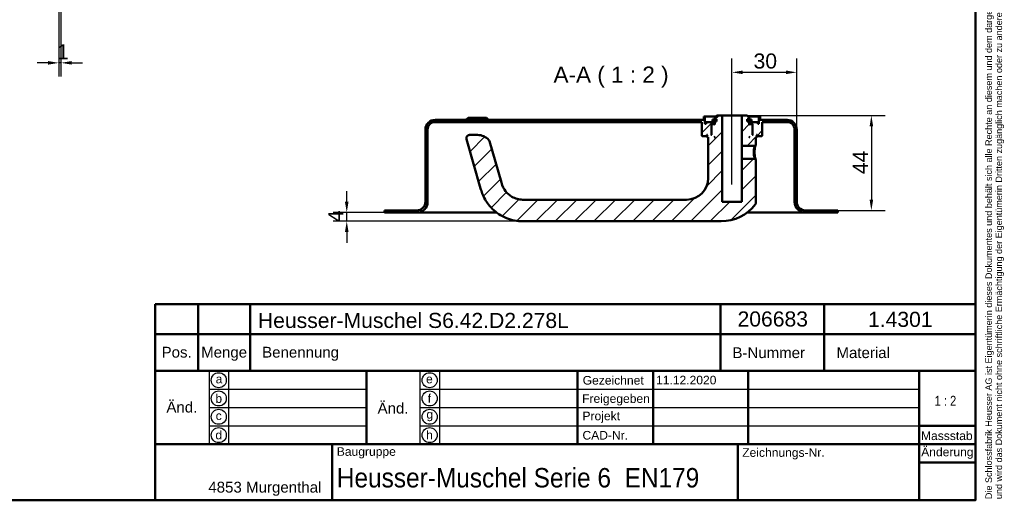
# Model space of a CAD drawing. Header units: millimetres. Extents: x 20 to 833, y 20 to 574.
# Tile 3 of 4: x 377 to 833, y 20 to 243. Entities that reach past the tile are written whole.
import ezdxf
from ezdxf.enums import TextEntityAlignment as Align

# ---------------------------------------------------------------- set-up
doc = ezdxf.new("R2010")
doc.units = ezdxf.units.MM
doc.header["$LTSCALE"] = 2
for name, color, linetype, lineweight in [('Bemaßungen(DIN)', 7, 'Continuous', 25), ('Mittellinie(DIN)', 7, 'Continuous', 25), ('Sichtbare Kanten(DIN)', 7, 'Continuous', 50), ('Skizziergeometrie(DIN)', 7, 'Continuous', 50), ('Skizzierlinie(DIN)', 7, 'Continuous', 25), ('Symbole(DIN)', 7, 'Continuous', 25)]:
    doc.layers.add(name, color=color, linetype=linetype, lineweight=lineweight)
doc.layers.add('Schraffur', color=179, linetype='Continuous', lineweight=9, true_color=0x1e1e47)
doc.styles.add('Aktuell-DIN', font='arial.ttf')
doc.styles.add('Aktuell-DINGroßer Text', font='arial.ttf')
doc.styles.add('STANDARD-DIN~0', font='arial.ttf')
doc.styles.add('Textstil10', font='arial.ttf')
doc.styles.add('Textstil41', font='arial.ttf', dxfattribs={"width": 0.8})
doc.styles.add('Textstil83', font='arial.ttf', dxfattribs={"width": 0.8})
doc.dimstyles.new('CAD-LAN', dxfattribs={"dimscale": 2, "dimtxt": 3.5, "dimasz": 2.5, "dimexe": 3.175, "dimexo": 0, "dimgap": 0.8, "dimtad": 1, "dimrnd": 1e-08, "dimtxsty": 'STANDARD-DIN~0', "dimcen": 0.09, "dimdle": 10, "dimclrd": 250, "dimclre": 250, "dimclrt": 250, "dimadec": 0, "dimazin": 2, "dimtfac": 1, "dimtmove": 0, "dimatfit": 3, "dimfxl": 1, "dimtolj": 1, "dimtzin": 0, "dimlwd": 25, "dimlwe": 25, "dimarcsym": 0})

# ---------------------------------------------------------------- blocks, each defined once
blk = doc.blocks.new('Ränder Standardrahmen')
at = {"layer": 'Skizziergeometrie(DIN)', "flags": 128}
blk.add_lwpolyline([(10, 10), (10, 287), (410, 287), (410, 10), (10, 10)], dxfattribs=at)
blk = doc.blocks.new('Schriftfelder Heusser')
at = {"layer": 'Skizziergeometrie(DIN)'}
for p, q in [((101, 229.92), (101, 236.92)), ((101, 236.92), (291, 236.92)), ((111, 229.92), (111, 236.92)), ((123, 229.92), (123, 236.92)), ((232, 229.92), (232, 236.92)), ((256, 229.92), (256, 236.92)), ((291, 236.92), (291, 229.92)), ((101, 191.42), (101, 229.92)), ((101, 229.92), (291, 229.92)), ((111, 229.92), (111, 221.42)), ((123, 229.92), (123, 221.42)), ((232, 229.92), (232, 221.42)), ((256, 229.92), (256, 221.42)), ((291, 229.92), (291, 191.42)), ((101, 221.42), (291, 221.42)), ((150, 221.42), (150, 204.42)), ((198.85, 221.42), (198.85, 204.42)), ((216.35, 221.42), (216.35, 204.42)), ((238.35, 221.42), (238.35, 204.42)), ((278, 221.42), (278, 191.42)), ((278, 208.67), (291, 208.67)), ((101, 204.42), (291, 204.42)), ((142, 204.42), (142, 191.42)), ((236, 204.42), (236, 191.42)), ((278, 200.17), (291, 200.17)), ((291, 191.42), (101, 191.42))]:
    blk.add_line(p, q, dxfattribs=at)
at = {"layer": 'Skizzierlinie(DIN)'}
for p, q in [((113.5, 221.42), (113.5, 204.42)), ((118, 221.42), (118, 204.42)), ((162.35, 221.42), (162.35, 204.42)), ((166.85, 221.42), (166.85, 204.42)), ((113.5, 217.17), (150, 217.17)), ((162.35, 217.17), (278, 217.17)), ((113.5, 212.92), (150, 212.92)), ((162.35, 212.92), (278, 212.92)), ((113.5, 208.67), (150, 208.67)), ((162.35, 208.67), (278, 208.67))]:
    blk.add_line(p, q, dxfattribs=at)
for centre in [(115.75, 219.25), (164.6, 219.25), (115.75, 215.04), (164.6, 215.04), (115.75, 210.79), (164.6, 210.79), (115.75, 206.54), (164.6, 206.54)]:
    blk.add_circle(centre, 1.75, dxfattribs=at)
at = {"layer": 'Symbole(DIN)', "color": 7, "insert": (293.33, 191.7), "char_height": 1.5, "width": 182.3003, "attachment_point": 1, "rotation": 90, "line_spacing_factor": 0.944221, "style": 'Aktuell-DIN'}
blk.add_mtext('\\fArial|b0|i0;\\H1.5000;Die Schlossfabrik Heusser AG ist Eigentümerin dieses Dokumentes und behält sich alle Rechte an diesem und dem dargestellten Gegenstand vor. Der Empfänger anerkennt diese Rechte\\Pund wird das Dokument nicht ohne schriftliche Ermächtigung der Eigentümerin Dritten zugänglich machen oder zu anderen Zwecken verwenden, zu dem es ihm übergeben worden ist.\\P ', dxfattribs=at)
at = {"layer": 'Symbole(DIN)', "color": 179, "true_color": 0x262659, "style": 'Aktuell-DIN'}
for s, insert, char_height, attachment_point in [('Pos.', (106, 227), 2.489, 2), ('Menge', (117, 227), 2.489, 2), ('Benennung', (125.81, 225.38), 2.489, 4), ('B-Nummer', (234.74, 225.62), 2.489, 4), ('Material', (265.02, 225.62), 2.489, 5), ('\\fArial|b0|i0;a', (115.81, 219.53), 2, 5), ('\\fArial|b0|i0;e', (164.54, 219.53), 2, 5), ('\\fArial|b0|i0;Gezeichnet', (200.05, 219.23), 2, 4), ('\\fArial|b0|i0;b', (115.75, 215), 2, 5), ('\\fArial|b0|i0;f', (164.55, 215.06), 2, 5), ('\\fArial|b0|i0;Freigegeben', (199.92, 216), 2, 1), ('\\fArial|b0|i0;Projekt', (200, 211.98), 2, 1), ('\\fArial|b0|i0;c', (115.75, 211.01), 2, 5), ('\\fArial|b0|i0;g', (164.63, 211.05), 2, 5), ('\\fArial|b0|i0;d', (115.76, 206.55), 2, 5), ('\\fArial|b0|i0;h', (164.55, 206.57), 2, 5), ('\\fArial|b0|i0;CAD-Nr.', (200, 207.5), 2, 1), ('\\fArial|b0|i0;\\H2.0000;Massstab', (284.39, 206.37), 2, 5), ('\\fArial|b0|i0;\\H2.0000;Baugruppe', (143.1, 203.73), 2, 1), ('\\fArial|b0|i0;Zeichnungs-Nr.', (237, 203.5), 2, 1), ('\\fArial|b0|i0;\\H2.5000;4853 Murgenthal', (113.33, 192.46), 2.5, 7)]:
    blk.add_mtext(s, dxfattribs=dict(at, insert=insert, char_height=char_height, attachment_point=attachment_point))
at = {"layer": 'Symbole(DIN)', "color": 179, "true_color": 0x262659, "attachment_point": 5, "style": 'Aktuell-DIN'}
for s, insert, char_height, width in [('Änd.', (107.21, 213), 2.489, 12.3494), ('Änd.', (156.12, 212.76), 2.489, 12.3494), ('\\fArial|b0|i0;Änderung', (284.51, 202.33), 2, 12.1143)]:
    blk.add_mtext(s, dxfattribs=dict(at, insert=insert, char_height=char_height, width=width))
at = {"layer": 'Symbole(DIN)', "color": 7, "insert": (143.1, 196.62), "char_height": 4.5, "width": 90.18, "attachment_point": 4, "style": 'Aktuell-DIN'}
blk.add_mtext('\\fArial|b0|i0;\\W0.90;\\H4.5000;Heusser-Muschel Serie 6  EN179', dxfattribs=at)
at = {"layer": 'Symbole(DIN)', "color": 179, "true_color": 0x262659, "style": 'Textstil10'}
blk.add_attdef('ERSTELLUNGSDATUM_001', (217.04, 218.29), '', height=2, dxfattribs=at)
at = {"layer": 'Symbole(DIN)', "color": 179, "true_color": 0x262659}
for tag, height, style, p in [('AUTOR', 2.49, 'Aktuell-DIN', (240.03, 219.26)), ('KONTROLLDATUM', 2, 'Textstil10', (217.42, 215.04)), ('KONTROLLIERT_VON', 2, 'Textstil10', (239.98, 215.05))]:
    blk.add_attdef(tag, text='', height=height, dxfattribs=dict(at, style=style)).set_placement(p, align=Align.MIDDLE_LEFT)
at = {"layer": 'Symbole(DIN)', "color": 7, "style": 'Textstil83', "width": 0.8}
blk.add_attdef('Anfänglicher_Ansichtsmaßstab_001', (281.57, 213.34), '', height=2.3, dxfattribs=at)
at = {"layer": 'Symbole(DIN)', "color": 179, "true_color": 0x262659, "style": 'Textstil10'}
blk.add_attdef('PROJEKT', text='', height=2, dxfattribs=at).set_placement((217.77, 209.72), align=Align.BOTTOM_LEFT)
at = {"layer": 'Symbole(DIN)', "color": 7, "style": 'Textstil41', "width": 0.8}
blk.add_attdef('STATUS', text='', height=5, dxfattribs=at).set_placement((284.53, 195.86), align=Align.MIDDLE_CENTER)
blk = doc.blocks.new('*D18')
at = {"layer": 'Bemaßungen(DIN)', "color": 250, "linetype": 'Continuous', "lineweight": 25, "true_color": 0x3f3f3f, "transparency": 16777216}
for p, q in [((395.42, 248.38), (395.42, 216.47)), ((396.42, 248.38), (396.42, 216.47)), ((390.42, 222.82), (385.42, 222.82)), ((396.42, 222.82), (395.42, 222.82)), ((401.42, 222.82), (406.42, 222.82))]:
    blk.add_line(p, q, dxfattribs=at)
at = {"layer": 'Bemaßungen(DIN)', "color": 250, "linetype": 'Continuous', "true_color": 0x3f3f3f, "transparency": 16777216}
for points in [[(390.42, 223.66), (390.42, 221.99), (395.42, 222.82)], [(401.42, 223.66), (401.42, 221.99), (396.42, 222.82)]]:
    blk.add_solid(points, dxfattribs=at)
at = {"layer": 'Defpoints', "color": 0, "linetype": 'Continuous', "transparency": 16777216}
for p in [(395.42, 248.38), (396.42, 248.38), (395.42, 222.82)]:
    blk.add_point(p, dxfattribs=at)
at = {"layer": 'Bemaßungen(DIN)', "color": 250, "linetype": 'Continuous', "lineweight": 25, "true_color": 0x3f3f3f, "transparency": 16777216, "insert": (394.63, 231.45), "char_height": 7, "attachment_point": 1, "style": 'STANDARD-DIN~0'}
blk.add_mtext('\\A1;1', dxfattribs=at)
blk = doc.blocks.new('*D24')
at = {"layer": 'Bemaßungen(DIN)', "color": 250, "linetype": 'Continuous', "lineweight": 25, "true_color": 0x3f3f3f, "transparency": 16777216}
for p, q in [((707.25, 203.39), (707.25, 224.78)), ((737.25, 191.89), (737.25, 224.78)), ((712.25, 218.43), (732.25, 218.43))]:
    blk.add_line(p, q, dxfattribs=at)
at = {"layer": 'Bemaßungen(DIN)', "color": 250, "linetype": 'Continuous', "true_color": 0x3f3f3f, "transparency": 16777216}
for points in [[(712.25, 219.27), (712.25, 217.6), (707.25, 218.43)], [(732.25, 219.27), (732.25, 217.6), (737.25, 218.43)]]:
    blk.add_solid(points, dxfattribs=at)
at = {"layer": 'Defpoints', "color": 0, "linetype": 'Continuous', "transparency": 16777216}
for p in [(737.25, 218.43), (707.25, 203.39), (737.25, 191.89)]:
    blk.add_point(p, dxfattribs=at)
at = {"layer": 'Bemaßungen(DIN)', "color": 250, "linetype": 'Continuous', "lineweight": 25, "true_color": 0x3f3f3f, "transparency": 16777216, "insert": (717.25, 227.18), "char_height": 7, "attachment_point": 1, "style": 'STANDARD-DIN~0'}
blk.add_mtext('\\A1;30', dxfattribs=at)
blk = doc.blocks.new('*D25')
at = {"layer": 'Bemaßungen(DIN)', "color": 250, "linetype": 'Continuous', "lineweight": 25, "true_color": 0x3f3f3f, "transparency": 16777216}
for p, q in [((714.25, 198.39), (778.18, 198.39)), ((771.83, 193.39), (771.83, 159.39)), ((756.25, 154.39), (778.18, 154.39))]:
    blk.add_line(p, q, dxfattribs=at)
at = {"layer": 'Bemaßungen(DIN)', "color": 250, "linetype": 'Continuous', "true_color": 0x3f3f3f, "transparency": 16777216}
for points in [[(771, 193.39), (772.66, 193.39), (771.83, 198.39)], [(771, 159.39), (772.66, 159.39), (771.83, 154.39)]]:
    blk.add_solid(points, dxfattribs=at)
at = {"layer": 'Defpoints', "color": 0, "linetype": 'Continuous', "transparency": 16777216}
for p in [(714.25, 198.39), (756.25, 154.39), (771.83, 154.39)]:
    blk.add_point(p, dxfattribs=at)
at = {"layer": 'Bemaßungen(DIN)', "color": 250, "linetype": 'Continuous', "lineweight": 25, "true_color": 0x3f3f3f, "transparency": 16777216, "insert": (763.23, 171.25), "char_height": 7, "attachment_point": 1, "rotation": 90, "style": 'STANDARD-DIN~0'}
blk.add_mtext('\\A1;44', dxfattribs=at)
blk = doc.blocks.new('*D26')
at = {"layer": 'Bemaßungen(DIN)', "color": 250, "linetype": 'Continuous', "lineweight": 25, "true_color": 0x3f3f3f, "transparency": 16777216}
for p, q in [((528.8, 158.39), (528.8, 163.39)), ((546.25, 153.39), (522.45, 153.39)), ((528.8, 149.39), (528.8, 153.39)), ((610.25, 149.39), (522.45, 149.39)), ((528.8, 144.39), (528.8, 139.39))]:
    blk.add_line(p, q, dxfattribs=at)
at = {"layer": 'Bemaßungen(DIN)', "color": 250, "linetype": 'Continuous', "true_color": 0x3f3f3f, "transparency": 16777216}
for points in [[(527.96, 158.39), (529.63, 158.39), (528.8, 153.39)], [(527.96, 144.39), (529.63, 144.39), (528.8, 149.39)]]:
    blk.add_solid(points, dxfattribs=at)
at = {"layer": 'Defpoints', "color": 0, "linetype": 'Continuous', "transparency": 16777216}
for p in [(528.8, 153.39), (546.25, 153.39), (610.25, 149.39)]:
    blk.add_point(p, dxfattribs=at)
at = {"layer": 'Bemaßungen(DIN)', "color": 250, "linetype": 'Continuous', "lineweight": 25, "true_color": 0x3f3f3f, "transparency": 16777216, "insert": (520.2, 148.97), "char_height": 7, "attachment_point": 1, "rotation": 90, "style": 'STANDARD-DIN~0'}
blk.add_mtext('\\A1;4', dxfattribs=at)

msp = doc.modelspace()

# ---------------------------------------------------------------- hatches: boundary and pattern name
at = {"layer": 'Schraffur'}
h = msp.add_hatch(dxfattribs=at)
h.set_pattern_fill('ANSI31', color=256, scale=50.8, style=0)
h.set_pattern_definition([(45, (0, 0), (-4.49013, 4.49013), [])])
edge = h.paths.add_edge_path()
edge.add_spline(control_points=[(717.881, 184.389), (717.942, 184.449), (718.004, 184.509), (718.128, 184.629), (718.19, 184.69), (718.253, 184.75)], knot_values=[-0.0518077, -0.0518077, -0.0518077, -0.0518077, -0.0259867, -0.0259867, 0, 0, 0, 0], degree=3, periodic=0)
edge.add_line((718.253, 184.75), (718.253, 188.389))
edge.add_line((718.253, 188.389), (718.553, 188.389))
edge.add_line((718.553, 188.389), (718.753, 188.589))
edge.add_line((718.753, 188.589), (718.753, 189.189))
edge.add_line((718.753, 189.189), (718.553, 189.389))
edge.add_line((718.553, 189.389), (718.853, 189.389))
edge.add_line((718.853, 189.389), (718.853, 188.889))
edge.add_line((718.853, 188.889), (718.953, 188.789))
edge.add_line((718.953, 188.789), (721.053, 188.789))
edge.add_line((721.053, 188.789), (721.253, 188.989))
edge.add_line((721.253, 188.989), (721.253, 195.389))
edge.add_line((721.253, 195.389), (732.753, 195.389))
edge.add_ellipse((732.753, 191.889), major_axis=(0, 3.5), ratio=1, start_angle=270, end_angle=360, ccw=False)
edge.add_line((736.253, 191.889), (736.253, 158.389))
edge.add_ellipse((741.253, 158.389), major_axis=(-5, 0), ratio=1, start_angle=0, end_angle=90)
edge.add_line((741.253, 153.389), (756.253, 153.389))
edge.add_line((756.253, 153.389), (756.253, 154.389))
edge.add_line((756.253, 154.389), (741.253, 154.389))
edge.add_ellipse((741.253, 158.389), major_axis=(0, -4), ratio=1, start_angle=270, end_angle=360, ccw=False)
edge.add_line((737.253, 158.389), (737.253, 191.889))
edge.add_ellipse((732.753, 191.889), major_axis=(4.5, 0), ratio=1, start_angle=0, end_angle=90)
edge.add_line((732.753, 196.389), (720.253, 196.389))
edge.add_line((720.253, 196.389), (720.253, 197.889))
edge.add_line((720.253, 197.889), (719.753, 197.889))
edge.add_line((719.753, 197.889), (719.753, 194.589))
edge.add_line((719.753, 194.589), (719.253, 194.589))
edge.add_line((719.253, 194.589), (719.253, 195.389))
edge.add_line((719.253, 195.389), (716.253, 195.389))
edge.add_line((716.253, 195.389), (716.253, 194.589))
edge.add_line((716.253, 194.589), (717.003, 194.589))
edge.add_line((717.003, 194.589), (716.803, 194.389))
edge.add_line((716.803, 194.389), (716.803, 189.589))
edge.add_line((716.803, 189.589), (717.003, 189.389))
edge.add_line((717.003, 189.389), (716.753, 189.389))
edge.add_line((716.753, 189.389), (716.753, 194.189))
edge.add_line((716.753, 194.189), (716.553, 194.389))
edge.add_line((716.553, 194.389), (715.453, 194.389))
edge.add_line((715.453, 194.389), (715.253, 194.189))
edge.add_line((715.253, 194.189), (715.253, 195.589))
edge.add_line((715.253, 195.589), (716.27, 195.589))
edge.add_line((716.27, 195.589), (716.27, 196.489))
edge.add_line((716.27, 196.489), (714.768, 196.489))
edge.add_line((714.768, 196.489), (714.768, 195.589))
edge.add_line((714.768, 195.589), (714.353, 195.589))
edge.add_line((714.353, 195.589), (714.353, 196.689))
edge.add_line((714.353, 196.689), (715.253, 196.689))
edge.add_line((715.253, 196.689), (715.253, 197.389))
edge.add_line((715.253, 197.389), (714.253, 198.389))
edge.add_line((714.253, 198.389), (711.753, 198.389))
edge.add_line((711.753, 198.389), (711.753, 184.389))
edge.add_line((711.753, 184.389), (717.881, 184.389))
h.paths.add_polyline_path([(715.453, 188.389), (715.253, 188.389), (715.253, 188.589)], flags=0)
edge = h.paths.add_edge_path()
edge.add_spline(control_points=[(718.253, 178.029), (718.192, 178.089), (718.129, 178.149), (718.005, 178.269), (717.944, 178.329), (717.882, 178.389)], knot_values=[-0.0519752, -0.0519752, -0.0519752, -0.0519752, -0.0259876, -0.0259876, -0.0001735, -0.0001735, -0.0001735, -0.0001735], degree=3, periodic=0)
edge.add_line((717.882, 178.389), (711.753, 178.389))
edge.add_line((711.753, 178.389), (711.753, 158.389))
edge.add_line((711.753, 158.389), (702.753, 158.389))
edge.add_line((702.753, 158.389), (702.753, 198.389))
edge.add_line((702.753, 198.389), (700.253, 198.389))
edge.add_line((700.253, 198.389), (699.253, 197.389))
edge.add_line((699.253, 197.389), (699.253, 196.689))
edge.add_line((699.253, 196.689), (700.153, 196.689))
edge.add_line((700.153, 196.689), (700.153, 195.589))
edge.add_line((700.153, 195.589), (699.739, 195.589))
edge.add_line((699.739, 195.589), (699.739, 196.489))
edge.add_line((699.739, 196.489), (698.237, 196.489))
edge.add_line((698.237, 196.489), (698.237, 195.589))
edge.add_line((698.237, 195.589), (699.253, 195.589))
edge.add_line((699.253, 195.589), (699.253, 194.189))
edge.add_line((699.253, 194.189), (699.053, 194.389))
edge.add_line((699.053, 194.389), (697.953, 194.389))
edge.add_line((697.953, 194.389), (697.753, 194.189))
edge.add_line((697.753, 194.189), (697.753, 189.389))
edge.add_line((697.753, 189.389), (697.503, 189.389))
edge.add_line((697.503, 189.389), (697.703, 189.589))
edge.add_line((697.703, 189.589), (697.703, 194.389))
edge.add_line((697.703, 194.389), (697.503, 194.589))
edge.add_line((697.503, 194.589), (698.253, 194.589))
edge.add_line((698.253, 194.589), (698.253, 195.389))
edge.add_line((698.253, 195.389), (695.253, 195.389))
edge.add_line((695.253, 195.389), (695.253, 194.589))
edge.add_line((695.253, 194.589), (694.753, 194.589))
edge.add_line((694.753, 194.589), (694.753, 197.889))
edge.add_line((694.753, 197.889), (694.253, 197.889))
edge.add_line((694.253, 197.889), (694.253, 196.389))
edge.add_line((694.253, 196.389), (569.753, 196.389))
edge.add_ellipse((569.753, 191.889), major_axis=(0, 4.5), ratio=1, start_angle=0, end_angle=90)
edge.add_line((565.253, 191.889), (565.253, 158.389))
edge.add_ellipse((561.253, 158.389), major_axis=(4, 0), ratio=1, start_angle=270, end_angle=360, ccw=False)
edge.add_line((561.253, 154.389), (546.253, 154.389))
edge.add_line((546.253, 154.389), (546.253, 153.389))
edge.add_line((546.253, 153.389), (561.253, 153.389))
edge.add_ellipse((561.253, 158.389), major_axis=(0, -5), ratio=1, start_angle=0, end_angle=90)
edge.add_line((566.253, 158.389), (566.253, 191.889))
edge.add_ellipse((569.753, 191.889), major_axis=(-3.5, 0), ratio=1, start_angle=270, end_angle=360, ccw=False)
edge.add_line((569.753, 195.389), (693.253, 195.389))
edge.add_line((693.253, 195.389), (693.253, 188.989))
edge.add_line((693.253, 188.989), (693.453, 188.789))
edge.add_line((693.453, 188.789), (695.553, 188.789))
edge.add_line((695.553, 188.789), (695.653, 188.889))
edge.add_line((695.653, 188.889), (695.653, 189.389))
edge.add_line((695.653, 189.389), (695.953, 189.389))
edge.add_line((695.953, 189.389), (695.753, 189.189))
edge.add_line((695.753, 189.189), (695.753, 188.589))
edge.add_line((695.753, 188.589), (695.953, 188.389))
edge.add_line((695.953, 188.389), (696.253, 188.389))
edge.add_line((696.253, 188.389), (696.253, 169.389))
edge.add_ellipse((686.253, 169.389), major_axis=(10, 0), ratio=1, start_angle=270, end_angle=360, ccw=False)
edge.add_line((686.253, 159.389), (610.253, 159.389))
edge.add_spline(control_points=[(610.253, 159.389), (609.391, 159.389), (608.526, 159.51), (606.852, 159.972), (606.052, 160.316), (604.175, 161.427), (603.165, 162.32), (601.651, 164.286), (600.963, 165.51), (600.427, 167.378)], knot_values=[-2.1009717, -2.1009717, -2.1009717, -2.1009717, -1.6733657, -1.6733657, -1.2398076, -1.2398076, -0.5829242, -0.5829242, 0, 0, 0, 0], degree=3, periodic=0)
edge.add_line((600.427, 167.378), (594.955, 186.461))
edge.add_ellipse((593.513, 186.048), major_axis=(1.442, 0.413), ratio=1, start_angle=0, end_angle=25.69736)
edge.add_ellipse((589.406, 182.389), major_axis=(5.227, 4.656), ratio=1, start_angle=0, end_angle=48.30264)
edge.add_line((589.406, 189.389), (585.703, 189.389))
edge.add_ellipse((585.703, 187.889), major_axis=(0, 1.5), ratio=1, start_angle=0, end_angle=106)
edge.add_line((584.261, 187.476), (590.815, 164.621))
edge.add_spline(control_points=[(590.815, 164.621), (591.23, 163.172), (591.704, 161.541), (593.819, 157.849), (594.967, 156.363), (597.974, 153.43), (600.141, 151.892), (605.195, 149.882), (607.723, 149.389), (610.253, 149.389)], knot_values=[-3.2195873, -3.2195873, -3.2195873, -3.2195873, -2.3255897, -2.3255897, -1.6318508, -1.6318508, -0.759149, -0.759149, 0, 0, 0, 0], degree=3, periodic=0)
edge.add_line((610.253, 149.389), (702.253, 149.389))
edge.add_ellipse((702.253, 169.389), major_axis=(0, -20), ratio=1, start_angle=0, end_angle=52.14321)
edge.add_spline(control_points=[(718.044, 157.115), (718.121, 157.215), (718.179, 157.329), (718.241, 157.541), (718.255, 157.635), (718.253, 157.729)], knot_values=[-0.0660784, -0.0660784, -0.0660784, -0.0660784, -0.028313, -0.028313, 0, 0, 0, 0], degree=3, periodic=0)
edge.add_line((718.253, 157.729), (718.253, 178.029))
h.paths.add_polyline_path([(699.253, 188.389), (699.053, 188.389), (699.253, 188.589)], flags=0)

# ---------------------------------------------------------------- linework, layer by layer
at = {"layer": 'Mittellinie(DIN)', "linetype": 'Continuous'}
msp.add_line((707.253, 166.389), (707.253, 203.389), dxfattribs=at)
at = {"layer": 'Sichtbare Kanten(DIN)'}
for p, q in [((694.253, 196.389), (569.753, 196.389)), ((585.003, 197.389), (584.003, 196.389)), ((585.003, 197.389), (593.503, 197.389)), ((593.503, 197.389), (594.503, 196.389)), ((694.753, 197.889), (694.253, 197.889)), ((694.253, 197.889), (694.253, 196.389)), ((694.753, 194.589), (694.753, 197.889)), ((694.753, 197.889), (699.753, 197.889)), ((699.739, 196.489), (698.237, 196.489)), ((698.237, 196.489), (698.237, 195.589)), ((700.253, 198.389), (699.253, 197.389)), ((699.253, 197.389), (699.253, 196.689)), ((699.253, 196.689), (700.153, 196.689)), ((699.739, 195.589), (699.739, 196.489)), ((700.153, 196.489), (699.739, 196.489)), ((700.153, 196.689), (700.153, 195.589)), ((702.753, 198.389), (700.253, 198.389)), ((702.753, 158.389), (702.753, 198.389)), ((702.753, 198.389), (711.753, 198.389)), ((714.253, 198.389), (711.753, 198.389)), ((711.753, 198.389), (711.753, 184.389)), ((715.253, 197.389), (714.253, 198.389)), ((714.353, 195.589), (714.353, 196.689)), ((714.353, 196.689), (715.253, 196.689)), ((714.768, 196.489), (714.353, 196.489)), ((714.753, 197.889), (719.753, 197.889)), ((716.27, 196.489), (714.768, 196.489)), ((714.768, 196.489), (714.768, 195.589)), ((715.253, 196.689), (715.253, 197.389)), ((716.27, 195.589), (716.27, 196.489)), ((720.253, 197.889), (719.753, 197.889)), ((719.753, 197.889), (719.753, 194.589)), ((720.253, 196.389), (720.253, 197.889)), ((732.753, 196.389), (720.253, 196.389)), ((565.253, 191.889), (565.253, 158.389)), ((566.253, 158.389), (566.253, 191.889)), ((569.753, 195.389), (693.253, 195.389)), ((693.253, 195.389), (693.253, 188.989)), ((695.253, 194.589), (694.753, 194.589)), ((698.253, 195.389), (695.253, 195.389)), ((695.253, 195.389), (695.253, 194.589)), ((697.703, 194.389), (697.503, 194.589)), ((697.503, 194.589), (698.253, 194.589)), ((697.703, 189.589), (697.703, 194.389)), ((697.703, 194.389), (697.953, 194.389)), ((697.953, 194.389), (697.753, 194.189)), ((697.753, 194.189), (697.753, 189.389)), ((699.053, 194.389), (697.953, 194.389)), ((698.237, 195.589), (699.253, 195.589)), ((698.253, 194.589), (698.253, 195.389)), ((698.253, 195.389), (699.253, 195.389)), ((699.253, 194.589), (698.253, 194.589)), ((699.253, 194.189), (699.053, 194.389)), ((699.253, 194.389), (699.053, 194.389)), ((699.253, 195.589), (699.253, 194.189)), ((700.153, 195.589), (699.739, 195.589)), ((714.768, 195.589), (714.353, 195.589)), ((715.253, 194.189), (715.253, 195.589)), ((715.253, 195.589), (716.27, 195.589)), ((715.253, 195.389), (716.253, 195.389)), ((716.253, 194.589), (715.253, 194.589)), ((715.453, 194.389), (715.253, 194.189)), ((715.453, 194.389), (715.253, 194.389)), ((716.553, 194.389), (715.453, 194.389)), ((719.253, 195.389), (716.253, 195.389)), ((716.253, 195.389), (716.253, 194.589)), ((716.253, 194.589), (717.003, 194.589)), ((716.753, 194.189), (716.553, 194.389)), ((716.553, 194.389), (716.803, 194.389)), ((716.753, 189.389), (716.753, 194.189)), ((717.003, 194.589), (716.803, 194.389)), ((716.803, 194.389), (716.803, 189.589)), ((719.253, 194.589), (719.253, 195.389)), ((719.753, 194.589), (719.253, 194.589)), ((721.253, 188.989), (721.253, 195.389)), ((721.253, 195.389), (732.753, 195.389)), ((736.253, 191.889), (736.253, 158.389)), ((737.253, 158.389), (737.253, 191.889)), ((584.261, 187.476), (590.815, 164.621)), ((589.406, 189.389), (585.703, 189.389)), ((693.253, 188.989), (693.453, 188.789)), ((693.453, 188.789), (695.553, 188.789)), ((695.553, 188.789), (695.653, 188.889)), ((695.553, 188.789), (695.753, 188.789)), ((695.653, 188.889), (695.653, 189.389)), ((695.653, 189.389), (695.953, 189.389)), ((695.753, 188.889), (695.653, 188.889)), ((695.953, 189.389), (695.753, 189.189)), ((695.753, 189.189), (695.753, 188.589)), ((695.753, 188.589), (695.953, 188.389)), ((695.953, 188.389), (696.253, 188.389)), ((696.253, 188.389), (696.253, 169.389)), ((697.503, 189.389), (697.703, 189.589)), ((697.753, 189.389), (697.503, 189.389)), ((697.753, 189.589), (697.703, 189.589)), ((699.053, 188.389), (699.253, 188.589)), ((699.253, 188.389), (699.053, 188.389)), ((699.253, 188.589), (699.253, 188.389)), ((715.253, 188.389), (715.253, 188.589)), ((715.253, 188.589), (715.453, 188.389)), ((715.453, 188.389), (715.253, 188.389)), ((716.803, 189.589), (716.753, 189.589)), ((717.003, 189.389), (716.753, 189.389)), ((716.803, 189.589), (717.003, 189.389)), ((718.253, 184.75), (718.253, 188.389)), ((718.253, 188.389), (718.553, 188.389)), ((718.753, 189.189), (718.553, 189.389)), ((718.553, 189.389), (718.853, 189.389)), ((718.553, 188.389), (718.753, 188.589)), ((718.753, 188.589), (718.753, 189.189)), ((718.853, 188.889), (718.753, 188.889)), ((718.753, 188.789), (718.953, 188.789)), ((718.853, 189.389), (718.853, 188.889)), ((718.853, 188.889), (718.953, 188.789)), ((718.953, 188.789), (721.053, 188.789)), ((721.053, 188.789), (721.253, 188.989)), ((600.427, 167.378), (594.955, 186.461)), ((711.753, 184.389), (717.881, 184.389)), ((711.753, 178.389), (711.753, 184.389)), ((717.881, 184.39), (718.253, 184.75)), ((717.882, 178.389), (711.753, 178.389)), ((711.753, 178.389), (711.753, 158.389)), ((718.254, 178.029), (717.882, 178.389)), ((718.253, 157.729), (718.253, 178.029)), ((686.253, 159.389), (610.253, 159.389)), ((711.753, 158.389), (702.753, 158.389)), ((561.253, 154.389), (546.253, 154.389)), ((546.253, 154.389), (546.253, 153.389)), ((546.253, 153.389), (561.253, 153.389)), ((561.253, 153.389), (576.253, 153.389)), ((598.255, 153.389), (576.253, 153.389)), ((726.253, 153.389), (714.253, 153.389)), ((726.253, 153.389), (741.253, 153.389)), ((756.253, 154.389), (741.253, 154.389)), ((741.253, 153.389), (756.253, 153.389)), ((756.253, 153.389), (756.253, 154.389)), ((610.253, 149.389), (702.253, 149.389))]:
    msp.add_line(p, q, dxfattribs=at)
for centre, radius, start, end in [((569.753, 191.889), 4.5, 90, 180), ((732.753, 191.889), 4.5, 0, 90), ((569.753, 191.889), 3.5, 90, 180), ((732.753, 191.889), 3.5, 0, 90), ((585.703, 187.889), 1.5, 90, 196), ((589.406, 182.389), 7, 41.69736, 90), ((593.513, 186.048), 1.5, 16, 41.69736), ((686.253, 169.389), 10, 270, 0), ((561.253, 158.389), 4, 270, 0), ((561.253, 158.389), 5, 270, 0), ((702.253, 169.389), 20, 270, 322.14321), ((741.253, 158.389), 5, 180, 270), ((741.253, 158.389), 4, 180, 270)]:
    msp.add_arc(centre, radius, start, end, dxfattribs=at)
for points, knots in [([(717.881, 184.389), (717.881, 184.389), (717.873, 184.363), (717.855, 184.313), (717.786, 184.112), (717.572, 183.502), (717.443, 182.696), (717.379, 182.294), (717.336, 181.842), (717.336, 181.39), (717.335, 180.938), (717.378, 180.486), (717.442, 180.083), (717.57, 179.277), (717.785, 178.667), (717.856, 178.466), (717.874, 178.415), (717.882, 178.389), (717.882, 178.389)], [2.6438709, 2.6438709, 2.6438709, 2.6438709, 2.7193751, 2.7193751, 2.7193751, 3.0215279, 3.0215279, 3.0215279, 3.1726043, 3.1726043, 3.1726043, 3.3236807, 3.3236807, 3.3236807, 3.6258335, 3.6258335, 3.6258335, 3.7015614, 3.7015614, 3.7015614, 3.7015614]), ([(718.254, 178.029), (718.254, 178.028), (718.209, 178.169), (717.82, 179.364), (717.644, 181.39), (717.822, 183.417), (718.209, 184.61), (718.253, 184.75), (718.253, 184.75)], [-1.5862901, -1.5862901, -1.5862901, -1.5862901, -1.510764, -1.2086112, -1.0575348, -0.9064584, -0.6043056, -0.5287964, -0.5287964, -0.5287964, -0.5287964]), ([(590.815, 164.621), (591.23, 163.172), (591.704, 161.541), (593.819, 157.849), (594.967, 156.363), (597.974, 153.43), (600.141, 151.892), (605.195, 149.882), (607.723, 149.389), (610.253, 149.389)], [-3.2195873, -3.2195873, -3.2195873, -3.2195873, -2.3255897, -2.3255897, -1.6318508, -1.6318508, -0.759149, -0.759149, 0, 0, 0, 0]), ([(610.253, 159.389), (609.391, 159.389), (608.526, 159.51), (606.852, 159.972), (606.052, 160.316), (604.175, 161.427), (603.165, 162.32), (601.651, 164.286), (600.963, 165.51), (600.427, 167.378)], [-2.1009717, -2.1009717, -2.1009717, -2.1009717, -1.6733657, -1.6733657, -1.2398076, -1.2398076, -0.5829242, -0.5829242, 0, 0, 0, 0]), ([(718.044, 157.116), (718.121, 157.215), (718.179, 157.329), (718.241, 157.541), (718.255, 157.635), (718.255, 157.729)], [-0.066078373, -0.066078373, -0.066078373, -0.066078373, -0.028312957, -0.028312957, 0, 0, 0, 0])]:
    msp.add_open_spline(points, degree=3, knots=knots, dxfattribs=at)

# ---------------------------------------------------------------- block references
at = {"xscale": 2, "yscale": 2, "zscale": 2}
msp.add_blockref('Ränder Standardrahmen', (0, 0), dxfattribs=at)
msp.add_blockref('Schriftfelder Heusser', (238, -362.833), dxfattribs=at).add_auto_attribs({'ERSTELLUNGSDATUM_001': '11.12.2020', 'Anfänglicher_Ansichtsmaßstab_001': '1 : 2'})

# ---------------------------------------------------------------- texts
at = {"layer": 'Symbole(DIN)', "color": 7, "insert": (624.581, 211.389), "char_height": 7.4676, "attachment_point": 7, "style": 'Aktuell-DINGroßer Text'}
msp.add_mtext('A-A ( 1 : 2 )', dxfattribs=at)
at = {"layer": 'Symbole(DIN)', "color": 7, "char_height": 7, "attachment_point": 1, "style": 'Aktuell-DIN'}
for s, insert, width in [('{\\fArial|b0|i0;\\H7.0000;Heusser-Muschel S6.42.D2.278L}', (487.659, 106.906), 144.02821), ('{\\fArial|b0|i0;\\H7.0000;206683}', (709.83, 107.58), 32.62043), ('{\\fArial|b0|i0;\\H7.0000;1.4301}', (770.274, 107.401), 29.89939)]:
    msp.add_mtext(s, dxfattribs=dict(at, insert=insert, width=width))

# ---------------------------------------------------------------- dimensions: what is measured, and where the dimension line sits
at = {"layer": 'Bemaßungen(DIN)', "color": 250, "linetype": 'Continuous', "lineweight": 25, "true_color": 0x3f3f3f}
for base, p1, p2, angle, override, picture, middle in [((395.424, 222.822), (396.424, 248.38), (395.424, 248.38), 180, {"dimgap": 0.8, "dimdec": 2, "dimtol": 0, "dimlim": 0, "dimtp": 0, "dimtm": 0, "dimtdec": 2, "dimtofl": 1, "dimatfit": 1}, '*D18', (395.924, 222.822)), ((771.83, 154.389), (714.253, 198.389), (756.253, 154.389), 90, {"dimgap": 0.8, "dimdec": 2, "dimtol": 0, "dimlim": 0, "dimtp": 0, "dimtm": 0, "dimtdec": 2, "dimtofl": 0, "dimatfit": 1}, '*D25', (771.83, 176.389)), ((528.798, 153.389), (610.253, 149.389), (546.253, 153.389), 270, {"dimgap": 0.8, "dimdec": 2, "dimtol": 0, "dimlim": 0, "dimtp": 0, "dimtm": 0, "dimtdec": 2, "dimtofl": 1, "dimatfit": 1}, '*D26', (528.798, 151.389))]:
    dim = msp.add_linear_dim(base=base, p1=p1, p2=p2, angle=angle, dimstyle='CAD-LAN', override=override, dxfattribs=at)
    dim.commit()
    dim.dimension.update_dxf_attribs({"geometry": picture, "text_midpoint": middle, "dimtype": 160})
dim = msp.add_linear_dim(base=(737.253, 218.432), p1=(707.253, 203.389), p2=(737.253, 191.889), dimstyle='CAD-LAN', override={"dimgap": 0.8, "dimdec": 2, "dimtol": 0, "dimlim": 0, "dimtp": 0, "dimtm": 0, "dimtdec": 2, "dimtofl": 0, "dimatfit": 1}, dxfattribs=at)
dim.commit()
dim.dimension.update_dxf_attribs({"geometry": '*D24', "text_midpoint": (722.253, 218.432), "dimtype": 160})

doc.saveas('drawing.dxf')
